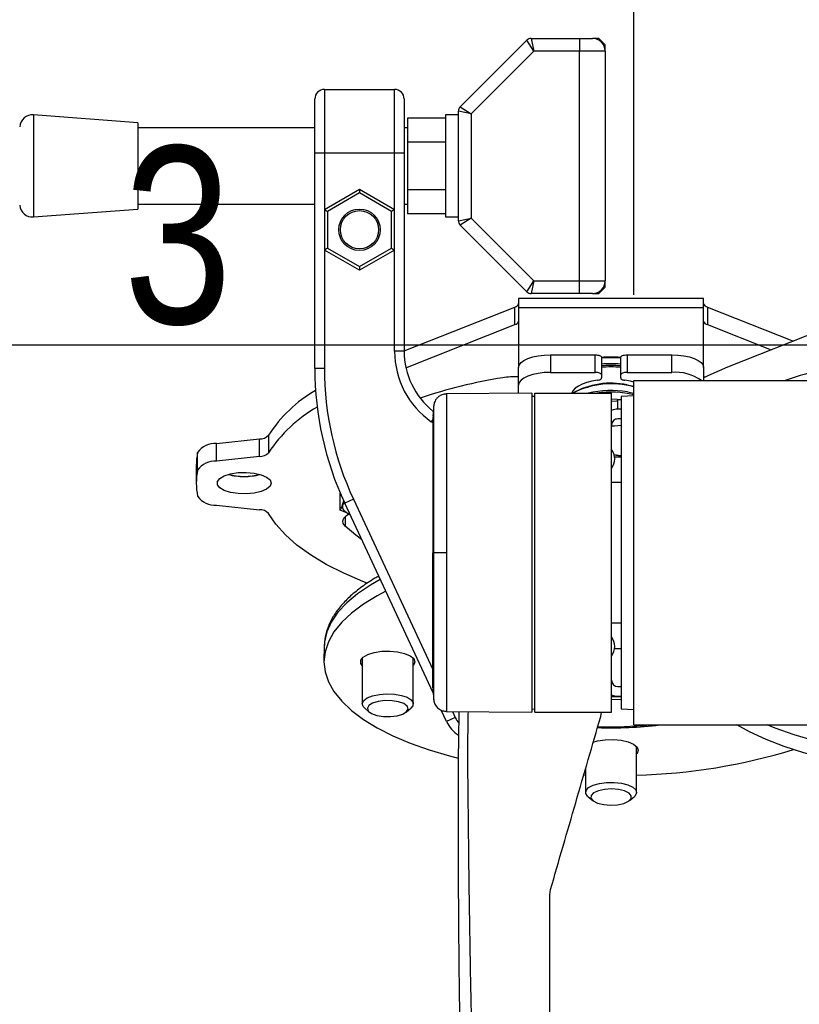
# Model space of a CAD drawing. Header units: millimetres. Extents: x 0 to 465, y 0 to 320.
# Tile 32 of 66: x 131 to 149, y 276 to 299. Entities that reach past the tile are written whole.
import ezdxf

# ---------------------------------------------------------------- set-up
doc = ezdxf.new("R2010")
doc.units = ezdxf.units.MM
doc.layers.add('CARTIGLIO', color=140, linetype='Continuous')
doc.layers.add('QUOTE', color=174, linetype='Continuous')
doc.styles.add('SLDTEXTSTYLE2', font='TXT', dxfattribs={"width": 0.821468})
doc.styles.add('SLDTEXTSTYLE3', font='TXT', dxfattribs={"width": 0.75})
doc.dimstyles.new('SLDDIMSTYLE0', dxfattribs={"dimtxt": 3, "dimasz": 3, "dimexe": 0, "dimexo": 0.0625, "dimgap": 0.75, "dimtad": 1, "dimlfac": 6.715465, "dimrnd": 1e-09, "dimzin": 12, "dimdsep": 46, "dimtxsty": 'SLDTEXTSTYLE3', "dimsah": 1, "dimcen": 0.09, "dimadec": 0, "dimazin": 3, "dimtfac": 1, "dimtdec": 3, "dimtofl": 0, "dimtmove": 0, "dimatfit": 3, "dimfxl": 0, "dimfrac": 2, "dimtolj": 1, "dimtzin": 12, "dimarcsym": 0})

# ---------------------------------------------------------------- blocks, each defined once
blk = doc.blocks.new('_D')
at = {"layer": 'QUOTE'}
for p, q in [((145.136, 292.996), (145.136, 318.171)), ((152.581, 292.996), (152.581, 318.171)), ((145.136, 316.171), (131.171, 316.171)), ((145.136, 316.171), (152.581, 316.171))]:
    blk.add_line(p, q, dxfattribs=at)
for points in [[(145.136, 316.171), (148.136, 315.671), (148.136, 316.671)], [(152.581, 316.171), (149.581, 316.671), (149.581, 315.671)]]:
    blk.add_solid(points, dxfattribs=at)
at = {"layer": 'QUOTE', "insert": (131.171, 320.038), "char_height": 3, "attachment_point": 1, "style": 'SLDTEXTSTYLE3'}
blk.add_mtext('50', dxfattribs=at)

msp = doc.modelspace()

# ---------------------------------------------------------------- linework, layer by layer
at = {"color": 7, "linetype": 'Continuous', "lineweight": 25}
for p, q in [((141.0842, 297.387), (142.635, 298.9378)), ((142.802, 298.6836), (142.635, 298.9378)), ((142.7403, 298.9814), (142.802, 298.6836)), ((142.7403, 298.9814), (143.8699, 298.9814)), ((143.8699, 298.9814), (144.1677, 298.9814)), ((143.8699, 298.9814), (143.8699, 298.6836)), ((144.3166, 298.9814), (144.1677, 298.9814)), ((144.4655, 298.8325), (144.3166, 298.9814)), ((144.4655, 298.6836), (144.4655, 298.8325)), ((142.802, 298.6836), (141.3384, 297.22)), ((143.8699, 298.6836), (142.802, 298.6836)), ((144.4655, 298.6836), (143.8699, 298.6836)), ((143.8699, 293.3228), (143.8699, 298.6836)), ((144.4655, 298.6836), (144.4655, 293.3228)), ((137.9135, 297.7901), (137.9135, 296.301)), ((137.9135, 297.7901), (139.5515, 297.7901)), ((139.5515, 296.301), (139.5515, 297.7901)), ((137.6901, 296.301), (137.6901, 297.5667)), ((139.7748, 297.5667), (139.7748, 296.301)), ((141.0406, 294.7247), (141.0406, 297.2817)), ((141.3384, 297.22), (141.0406, 297.2817)), ((141.0842, 297.387), (141.3384, 297.22)), ((141.3384, 297.22), (141.3384, 294.7864)), ((133.5627, 297.0083), (131.123, 297.1945)), ((131.123, 297.1945), (131.123, 294.8119)), ((133.5627, 297.0083), (133.5627, 294.998)), ((140.7428, 297.1208), (139.8493, 297.1208)), ((139.8493, 297.1208), (139.8493, 296.562)), ((141.0406, 297.1945), (140.7428, 297.1945)), ((140.7428, 297.1945), (140.7428, 294.8119)), ((137.6901, 296.8966), (133.5627, 296.8966)), ((139.8493, 296.8966), (139.7748, 296.8966)), ((140.7428, 296.562), (139.8493, 296.562)), ((139.8493, 296.562), (139.8493, 295.4444)), ((137.9135, 296.301), (137.6901, 296.301)), ((137.6901, 291.2774), (137.6901, 296.301)), ((137.9135, 296.301), (137.9135, 294.9869)), ((139.5515, 296.301), (137.9135, 296.301)), ((139.5515, 294.9869), (139.5515, 296.301)), ((139.7748, 296.301), (139.5515, 296.301)), ((139.7748, 296.301), (139.7748, 291.6775)), ((137.9135, 294.9869), (138.7325, 295.4598)), ((138.7325, 295.3738), (137.9879, 294.944)), ((138.7325, 295.4598), (139.5515, 294.9869)), ((138.7325, 295.4598), (138.7325, 295.3738)), ((139.477, 294.944), (138.7325, 295.3738)), ((140.7428, 295.4444), (139.8493, 295.4444)), ((139.8493, 295.4444), (139.8493, 294.8855)), ((131.123, 294.8119), (133.5627, 294.998)), ((133.5627, 295.1097), (137.6901, 295.1097)), ((137.9135, 294.9869), (137.9135, 294.0412)), ((137.9135, 294.9869), (137.9879, 294.944)), ((137.9879, 294.944), (137.9879, 294.0842)), ((139.5515, 294.9869), (139.477, 294.944)), ((139.477, 294.0842), (139.477, 294.944)), ((139.5515, 294.0412), (139.5515, 294.9869)), ((139.7748, 295.1097), (139.8493, 295.1097)), ((140.7428, 294.8855), (139.8493, 294.8855)), ((140.7428, 294.8119), (141.0406, 294.8119)), ((141.0406, 294.7247), (141.3384, 294.7864)), ((141.3384, 294.7864), (141.0842, 294.6194)), ((141.3384, 294.7864), (142.802, 293.3228)), ((142.635, 293.0686), (141.0842, 294.6194)), ((137.9879, 294.0842), (137.9135, 294.0412)), ((138.7325, 293.5684), (137.9135, 294.0412)), ((137.9135, 294.0412), (137.9135, 291.2774)), ((137.9879, 294.0842), (138.7325, 293.6544)), ((138.7325, 293.6544), (139.477, 294.0842)), ((139.5515, 294.0412), (138.7325, 293.5684)), ((139.477, 294.0842), (139.5515, 294.0412)), ((139.5515, 291.6775), (139.5515, 294.0412)), ((138.7325, 293.6544), (138.7325, 293.5684)), ((142.635, 293.0686), (142.802, 293.3228)), ((142.802, 293.3228), (142.7403, 293.025)), ((142.802, 293.3228), (143.8699, 293.3228)), ((143.8699, 293.025), (143.8699, 293.3228)), ((143.8699, 293.3228), (144.4655, 293.3228)), ((144.4655, 293.1739), (144.4655, 293.3228)), ((144.3166, 293.025), (144.4655, 293.1739)), ((146.7629, 292.9057), (142.4445, 292.9057)), ((142.4445, 292.9057), (142.4445, 292.6945)), ((143.8699, 293.025), (142.7403, 293.025)), ((144.1677, 293.025), (143.8699, 293.025)), ((144.1677, 293.025), (144.3166, 293.025)), ((146.7629, 292.6945), (146.7629, 292.9057)), ((139.7748, 291.6855), (142.3573, 292.7088)), ((142.3573, 292.2987), (142.3573, 292.7088)), ((146.7629, 292.6945), (142.4445, 292.6945)), ((142.4445, 292.6945), (142.4445, 291.2991)), ((146.7629, 291.2991), (146.7629, 292.6945)), ((146.8501, 292.7088), (146.8501, 292.2987)), ((146.8501, 292.7088), (148.8584, 291.9131)), ((150.8666, 292.7088), (147.3218, 291.3042)), ((139.8169, 291.2921), (142.3573, 292.2987)), ((146.8501, 292.2987), (148.3408, 291.708)), ((139.7748, 291.6775), (139.5515, 291.6775)), ((143.1891, 291.5942), (143.1891, 291.184)), ((143.1891, 291.5942), (144.2314, 291.5942)), ((144.2314, 291.184), (144.2314, 291.5942)), ((144.3803, 291.5351), (144.3803, 291.125)), ((144.8271, 291.125), (144.8271, 291.5351)), ((144.976, 291.5942), (144.976, 291.184)), ((144.976, 291.5942), (146.0184, 291.5942)), ((146.0184, 291.184), (146.0184, 291.5942)), ((137.9135, 291.2774), (137.6901, 291.2774)), ((142.4445, 290.889), (142.4445, 291.2991)), ((146.7629, 291.2991), (146.7629, 290.9957)), ((143.1891, 291.184), (144.2314, 291.184)), ((144.3803, 291.125), (144.3803, 291.0545)), ((144.8271, 291.0545), (144.8271, 291.125)), ((144.976, 291.184), (146.0184, 291.184)), ((146.7629, 291.0777), (146.805, 291.0792)), ((142.4445, 290.6946), (142.4445, 290.889)), ((144.9786, 290.8938), (145.1356, 290.8618)), ((145.1356, 290.9957), (152.5811, 290.9957)), ((145.1356, 282.9546), (145.1356, 290.9957)), ((140.7578, 290.6767), (140.707, 290.6692)), ((142.753, 290.6973), (140.7588, 290.6799)), ((140.7588, 290.6799), (140.7588, 290.6799)), ((142.753, 290.6973), (142.753, 283.2531)), ((142.8275, 290.6235), (142.753, 290.6248)), ((142.8275, 290.6979), (144.6144, 290.6979)), ((142.8275, 283.2524), (142.8275, 290.6979)), ((143.6954, 290.7332), (143.6954, 290.6979)), ((144.6144, 283.2524), (144.6144, 290.6979)), ((144.7633, 290.3256), (144.7633, 290.549)), ((144.7633, 290.549), (144.8378, 290.549)), ((145.1356, 290.6337), (144.8378, 290.6235)), ((144.8378, 290.6235), (144.8378, 283.3269)), ((144.9867, 290.7294), (145.1356, 290.6995)), ((144.8378, 290.3256), (144.7633, 290.3256)), ((140.4453, 290.083), (140.4087, 290.0308)), ((144.8378, 290.1023), (144.7633, 290.1023)), ((140.4449, 290.0054), (140.4087, 290.0308)), ((135.3948, 289.5236), (136.3979, 289.6301)), ((136.3979, 289.2199), (136.3979, 289.6301)), ((136.6114, 289.7183), (136.6114, 289.3081)), ((135.3948, 289.1134), (135.3948, 289.5236)), ((134.9552, 288.9042), (134.9552, 289.3144)), ((136.3979, 289.2199), (135.3948, 289.1134)), ((144.8378, 289.2088), (144.6862, 289.2088)), ((134.9246, 289.0094), (134.9246, 288.5993)), ((144.8378, 288.6132), (144.6144, 288.6132)), ((138.2829, 287.971), (138.2829, 288.3661)), ((135.3948, 288.0851), (136.3979, 287.9786)), ((138.3393, 288.0911), (138.3675, 288.1857)), ((138.5901, 288.2252), (138.3877, 288.1308)), ((140.4508, 283.7065), (138.3877, 288.1308)), ((138.5901, 288.2252), (140.4449, 284.2475)), ((138.5066, 287.8758), (138.2829, 287.971)), ((138.3986, 287.8196), (138.3986, 287.5968)), ((140.4654, 286.9752), (140.4449, 286.9752)), ((144.6144, 285.3372), (144.8378, 285.3372)), ((137.9095, 284.7946), (137.9029, 284.4493)), ((144.6862, 284.7415), (144.8378, 284.7415)), ((138.7962, 284.514), (138.7962, 283.4449)), ((139.9875, 283.4449), (139.9875, 284.514)), ((144.7633, 283.8481), (144.8378, 283.8481)), ((144.6144, 283.6179), (144.8378, 283.6214)), ((144.8378, 283.5462), (144.6144, 283.5428)), ((144.7633, 283.6247), (144.8378, 283.6247)), ((138.8545, 283.343), (138.962, 283.254)), ((139.8217, 283.254), (139.9292, 283.343)), ((140.7657, 283.0312), (140.6397, 283.3013)), ((140.7588, 283.2705), (142.753, 283.2531)), ((140.9011, 283.2692), (140.9681, 283.1256)), ((142.753, 283.3256), (142.8275, 283.3269)), ((142.8275, 283.2524), (144.6144, 283.2524)), ((144.3616, 283.1508), (144.376, 283.2524)), ((144.8378, 283.3269), (145.1356, 283.3166)), ((140.9681, 283.1256), (140.7657, 283.0312)), ((145.1356, 282.9546), (152.5811, 282.9546)), ((145.1993, 281.3797), (145.1993, 282.4488)), ((144.0081, 281.9318), (144.0081, 281.3797)), ((143.9667, 281.786), (144.0081, 281.7845)), ((144.0664, 281.2778), (144.1739, 281.1888)), ((145.0336, 281.1888), (145.141, 281.2778)), ((143.1722, 278.9861), (143.1899, 279.1105))]:
    msp.add_line(p, q, dxfattribs=at)
at = {"color": 7, "linetype": 'Continuous', "lineweight": 25, "flags": 128}
for points in [[(142.4445, 291.2991), (142.4588, 291.3567), (142.5012, 291.412), (142.57, 291.463), (142.6626, 291.5077), (142.7754, 291.5444), (142.9041, 291.5717), (143.0438, 291.5885), (143.1891, 291.5942)], [(144.2314, 291.5942), (144.2605, 291.593), (144.2884, 291.5897), (144.3142, 291.5842), (144.3367, 291.5769), (144.3552, 291.5679), (144.369, 291.5577), (144.3775, 291.5467), (144.3803, 291.5351)], [(144.8271, 291.5351), (144.8299, 291.5467), (144.8384, 291.5577), (144.8522, 291.5679), (144.8707, 291.5769), (144.8933, 291.5842), (144.919, 291.5897), (144.9469, 291.593), (144.976, 291.5942)], [(146.0184, 291.5942), (146.1636, 291.5885), (146.3033, 291.5717), (146.432, 291.5444), (146.5448, 291.5077), (146.6374, 291.463), (146.7062, 291.412), (146.7486, 291.3567), (146.7629, 291.2991)], [(147.3218, 291.3042), (146.9274, 291.1365), (146.7629, 291.059)], [(143.1891, 291.184), (143.0438, 291.1783), (142.9041, 291.1615), (142.7754, 291.1343), (142.6626, 291.0976), (142.57, 291.0529), (142.5012, 291.0019), (142.4588, 290.9465), (142.4445, 290.889)], [(144.2828, 290.9991), (144.1539, 290.9758), (144.0355, 290.945), (143.9302, 290.9075), (143.8405, 290.864), (143.7685, 290.8157), (143.7159, 290.7636), (143.6838, 290.7089), (143.68, 290.6979)], [(144.3803, 291.125), (144.3775, 291.1365), (144.369, 291.1476), (144.3552, 291.1578), (144.3367, 291.1667), (144.3142, 291.174), (144.2884, 291.1795), (144.2605, 291.1829), (144.2314, 291.184)], [(144.2828, 290.9991), (144.3034, 291.0028), (144.3223, 291.0078), (144.3392, 291.0138), (144.3535, 291.0207), (144.3651, 291.0285), (144.3735, 291.0368), (144.3786, 291.0455), (144.3803, 291.0545)], [(144.976, 291.184), (144.9469, 291.1829), (144.919, 291.1795), (144.8933, 291.174), (144.8707, 291.1667), (144.8522, 291.1578), (144.8384, 291.1476), (144.8299, 291.1365), (144.8271, 291.125)], [(144.8271, 291.0545), (144.8288, 291.0455), (144.8339, 291.0368), (144.8424, 291.0285), (144.8539, 291.0207), (144.8682, 291.0138), (144.8851, 291.0078), (144.904, 291.0028), (144.9246, 290.9991)], [(145.1356, 290.9556), (145.0535, 290.9758), (144.9246, 290.9991)], [(144.6144, 290.5689), (144.7449, 290.5623), (144.845, 290.549)], [(144.7633, 290.5126), (144.7294, 290.5093), (144.6144, 290.504)], [(144.789, 290.1023), (144.731, 290.0961), (144.7174, 290.095)], [(144.6144, 289.9384), (144.6822, 289.9396), (144.8378, 289.9495)], [(144.8378, 289.2346), (144.8269, 289.2367), (144.6772, 289.2566)], [(144.8378, 289.2295), (144.8253, 289.2319), (144.6785, 289.2516)], [(136.6742, 288.5993), (136.6461, 288.5253), (136.5643, 288.458), (136.436, 288.4032), (136.2726, 288.3658), (136.0887, 288.3492), (135.9006, 288.3548), (135.7249, 288.3821), (135.5775, 288.4287), (135.4712, 288.4904), (135.4156, 288.5619), (135.4156, 288.6366), (135.4712, 288.7081), (135.5775, 288.7698), (135.7249, 288.8164), (135.9006, 288.8437), (136.0887, 288.8493), (136.2726, 288.8327), (136.436, 288.7953), (136.5643, 288.7405), (136.6461, 288.6732), (136.6742, 288.5993)], [(138.3393, 288.0911), (138.3324, 288.0556), (138.3372, 288.02), (138.3537, 287.985), (138.3816, 287.9511), (138.4204, 287.919), (138.4695, 287.8891), (138.5093, 287.8699)], [(138.3785, 288.1505), (138.3579, 288.1259), (138.3393, 288.0911)], [(138.9142, 286.2649), (138.8125, 286.3045), (138.3642, 286.497), (137.9567, 286.7033), (137.5924, 286.9219), (137.2739, 287.1514), (137.003, 287.3904), (136.7817, 287.6373), (136.6114, 287.8904)], [(138.3986, 287.5968), (138.3549, 287.6568), (138.3441, 287.7191), (138.3665, 287.7809), (138.4212, 287.8394), (138.4871, 287.8824)], [(138.7825, 287.2841), (138.6465, 287.3834), (138.3986, 287.5968)], [(140.759, 286.9753), (140.7051, 286.9753), (140.6531, 286.9752), (140.6047, 286.9752), (140.5615, 286.9752), (140.5249, 286.9752), (140.4961, 286.9752), (140.476, 286.9752), (140.4654, 286.9752)], [(139.218, 286.3502), (138.9866, 286.2178), (138.6867, 286.0154), (138.4332, 285.8033), (138.2279, 285.5832), (138.0725, 285.3568), (137.9682, 285.1257), (137.9159, 284.892), (137.9095, 284.7946)], [(139.3461, 286.0755), (139.1479, 285.9709), (138.8254, 285.7738), (138.5481, 285.5662), (138.3182, 285.3497), (138.1375, 285.126), (138.0074, 284.8968), (137.929, 284.6639), (137.9028, 284.4293)], [(138.7962, 284.3445), (138.7661, 284.3919), (138.7661, 284.4667), (138.8217, 284.5381), (138.9279, 284.5998), (139.0754, 284.6465), (139.251, 284.6738), (139.4392, 284.6793), (139.6231, 284.6627), (139.7864, 284.6253), (139.9148, 284.5705), (139.9966, 284.5032), (140.0247, 284.4293), (140.0247, 284.4293)], [(137.9028, 284.4293), (137.929, 284.1946), (138.0074, 283.9618), (138.1375, 283.7326), (138.3182, 283.5089), (138.5481, 283.2923), (138.8254, 283.0847), (139.1479, 282.8876), (139.5131, 282.7026), (139.9181, 282.5311), (140.3598, 282.3744), (140.8348, 282.2338), (141.0332, 282.1823)], [(140.0247, 284.4293), (139.9966, 284.3554), (139.9875, 284.3445)], [(138.8545, 283.343), (138.8163, 283.384), (138.7967, 283.454), (138.8298, 283.5231), (138.913, 283.5852), (139.0387, 283.6349), (139.1957, 283.6677), (139.3702, 283.6808), (139.5466, 283.6728), (139.7093, 283.6446)], [(139.7093, 283.6446), (139.8437, 283.5987), (139.938, 283.539), (139.9838, 283.4711), (139.977, 283.4008), (139.9292, 283.343)], [(139.6458, 283.4953), (139.4926, 283.5201), (139.3272, 283.5226), (139.1696, 283.5025), (139.0389, 283.4624), (138.9507, 283.4069), (138.9157, 283.3428), (138.9381, 283.2778), (139.0153, 283.2198), (139.1379, 283.1757), (139.2911, 283.151), (139.4565, 283.1484), (139.6141, 283.1685), (139.7448, 283.2087), (139.833, 283.2642), (139.868, 283.3283), (139.8456, 283.3932), (139.7684, 283.4512), (139.6458, 283.4953)], [(153.75, 281.786), (153.5574, 281.7799), (152.9648, 281.7747), (152.3733, 281.7903), (151.7875, 281.8265), (151.2122, 281.8831), (150.6517, 281.9596), (150.1105, 282.0555), (149.5928, 282.1699), (149.1027, 282.302), (148.6439, 282.4508), (148.2201, 282.6151), (147.8346, 282.7935), (147.5405, 282.9546)], [(153.6498, 282.1305), (153.2611, 282.1227), (152.669, 282.1278), (152.0804, 282.1538), (151.4999, 282.2002), (150.932, 282.2667), (150.3811, 282.3529), (149.8517, 282.4581), (149.3478, 282.5814), (148.8733, 282.7218), (148.432, 282.8783), (148.243, 282.9546)], [(144.1868, 282.5527), (144.2873, 282.5813), (144.4629, 282.6086), (144.651, 282.6142), (144.8349, 282.5975), (144.9983, 282.5601), (145.1266, 282.5053), (145.2085, 282.438), (145.2366, 282.3641)], [(145.2366, 282.3641), (145.2085, 282.2902), (145.1993, 282.2793)], [(144.0664, 281.2778), (144.0553, 281.2876), (144.0111, 281.3558), (144.0197, 281.426), (144.0801, 281.4922), (144.187, 281.5484), (144.331, 281.5895), (144.4992, 281.6121), (144.6767, 281.6139), (144.8477, 281.595), (144.997, 281.5569)], [(144.9184, 281.4121), (144.777, 281.4462), (144.6147, 281.4591), (144.4511, 281.4492), (144.3059, 281.4177), (144.1967, 281.3685), (144.1365, 281.3074), (144.1326, 281.2418), (144.1856, 281.1797), (144.289, 281.1285), (144.4304, 281.0944), (144.5927, 281.0815), (144.7563, 281.0914), (144.9015, 281.1229), (145.0108, 281.1721), (145.0709, 281.2332), (145.0748, 281.2988), (145.0218, 281.3609), (144.9184, 281.4121)], [(144.997, 281.5569), (145.1114, 281.5031), (145.1807, 281.4383), (145.1987, 281.3683), (145.1638, 281.2994), (145.141, 281.2778)]]:
    msp.add_lwpolyline(points, dxfattribs=at)
at = {"color": 7, "linetype": 'Continuous', "lineweight": 25}
for radius in [0.484, 0.4467]:
    msp.add_circle((138.7325, 294.5141), radius, dxfattribs=at)
for centre, radius, start, end in [((142.7403, 298.8325), 0.1489, 90, 135), ((144.1677, 298.6836), 0.2978, 0, 90), ((137.9135, 297.5667), 0.2234, 90, 180), ((139.5515, 297.5667), 0.2234, 0, 90), ((141.1895, 297.2817), 0.1489, 135, 180), ((131.1003, 296.8975), 0.2978, 85.63709, 175.63709), ((131.1003, 295.1089), 0.2978, 184.36291, 274.36291), ((141.1895, 294.7247), 0.1489, 180, 225), ((144.1677, 293.3228), 0.2978, 270, 0), ((142.7403, 293.1739), 0.1489, 225, 270), ((142.3348, 292.8197), 0.1131, 281.47127, 345.98936), ((146.8726, 292.8197), 0.1131, 194.01064, 258.52873), ((142.3348, 292.4095), 0.1131, 281.47127, 345.98936), ((146.8726, 292.4095), 0.1131, 194.01064, 258.52873), ((141.5618, 291.6775), 2.0103, 180, 235), ((141.5618, 291.6775), 1.7869, 180, 231.36109), ((144.6037, 289.0835), 2.4581, 84.78646, 95.21354), ((144.6037, 288.9964), 2.5311, 84.93717, 95.06283), ((152.2902, 280.4158), 11.1834, 98.77968, 108.9083), ((145.1356, 291.2774), 7.4455, 180, 205), ((145.1356, 291.2774), 7.2221, 180, 205), ((144.6037, 288.8353), 2.5519, 84.97856, 95.02144), ((144.6037, 288.8703), 2.4764, 84.82496, 95.17504), ((144.6037, 289.0565), 2.2554, 84.31643, 95.68357), ((143.7791, 280.0145), 11.1744, 98.77744, 108.95511), ((142.3552, 289.2604), 1.8195, 87.18783, 98.89524), ((146.102, 290.1187), 1.0686, 55.16254, 94.48821), ((144.6027, 289.097), 1.8356, 78.18424, 119.29443), ((144.6133, 288.9408), 1.9763, 74.67726, 117.24256), ((139.2634, 288.0257), 3.1461, 119.6279, 147.45228), ((144.6052, 288.3915), 2.3688, 80.7315, 103.17556), ((144.602, 288.417), 2.3053, 76.61595, 98.34446), ((139.345, 287.5338), 3.2589, 119.39828, 147.012), ((144.7633, 289.9534), 0.3723, 90, 113.57818), ((144.7633, 289.9534), 0.1489, 90, 180), ((136.402, 289.9228), 0.2927, 269.20012, 315.68941), ((135.3575, 289.0356), 0.4894, 85.62608, 145.27626), ((136.4675, 289.0084), 1.5429, 168.56189, 179.96189), ((136.402, 289.5126), 0.2927, 269.20012, 315.68941), ((144.3166, 289.1642), 0.3723, 323.1301, 36.8699), ((135.3575, 288.6254), 0.4894, 85.62608, 145.27626), ((136.4594, 288.5993), 1.5348, 168.53977, 191.46023), ((136.0221, 290.0741), 1.319, 254.5699, 270.83966), ((136.0224, 290.0886), 1.3315, 254.82994, 270.8178), ((136.0604, 290.0886), 1.3315, 269.1822, 285.17006), ((136.0607, 290.0741), 1.319, 269.16034, 285.4301), ((135.3575, 288.5731), 0.4894, 214.72374, 274.37392), ((136.402, 287.6859), 0.2927, 44.31059, 90.79988), ((144.3166, 284.7862), 0.3723, 323.1301, 36.8699), ((144.7633, 283.997), 0.1489, 180, 270), ((144.7633, 283.997), 0.3723, 246.42187, 270), ((141.4405, 283.3458), 0.7446, 205, 237.7643), ((141.4405, 283.3458), 0.5212, 205, 221.40533), ((144.6071, 292.4342), 9.5472, 268.07496, 276.82397), ((144.6041, 292.4945), 9.5835, 268.1472, 275.46436), ((144.8619, 295.4436), 13.6632, 271.41528, 287.0076)]:
    msp.add_arc(centre, radius, start, end, dxfattribs=at)
for points, knots in [([(140.7575, 290.6778), (140.7232, 290.6747), (140.6593, 290.669), (140.5815, 290.6234), (140.528, 290.5709), (140.4946, 290.518), (140.4761, 290.4708), (140.4674, 290.4331), (140.4653, 290.4119), (140.4645, 290.4035)], [0, 0, 0, 0, 0.2316109, 0.431758, 0.5981677, 0.7386349, 0.8537726, 0.9421464, 1, 1, 1, 1]), ([(140.7589, 290.6694), (140.7589, 290.6718), (140.759, 290.6797), (140.7589, 290.5985), (140.7588, 290.42), (140.7591, 290.1343), (140.7589, 289.7575), (140.7589, 289.305), (140.759, 288.7821), (140.7588, 288.2128), (140.7589, 287.6031), (140.7589, 287.1865), (140.759, 286.9753)], [0, 0, 0, 0, 0.0429096, 0.1412675, 0.2470802, 0.3559615, 0.461773, 0.5706531, 0.6764643, 0.7853441, 0.8911386, 1, 1, 1, 1]), ([(140.4657, 290.4169), (140.4614, 290.3733), (140.4526, 290.2862), (140.4475, 290.1989), (140.4449, 290.1552)], [0, 0, 0, 0, 0.5005685, 1, 1, 1, 1]), ([(140.4654, 286.9752), (140.4654, 287.1685), (140.4655, 287.555), (140.4653, 288.1187), (140.4654, 288.6493), (140.4654, 289.1334), (140.4654, 289.555), (140.4655, 289.9046), (140.4654, 290.1707), (140.4654, 290.3372), (140.4654, 290.4127), (140.4654, 290.4057), (140.4654, 290.4035)], [0, 0, 0, 0, 0.1074097, 0.2148222, 0.322236, 0.4296485, 0.5370744, 0.6444986, 0.7519239, 0.8593504, 0.9566299, 1, 1, 1, 1]), ([(140.4449, 290.1381), (140.4449, 290.1409), (140.4449, 290.149), (140.4449, 290.0136), (140.4449, 289.7421), (140.4449, 289.3496), (140.4449, 288.8519), (140.4449, 288.2743), (140.4449, 287.6395), (140.4449, 287.1964), (140.4449, 286.9752)], [0, 0, 0, 0, 0.0718083, 0.2046638, 0.3367246, 0.4694783, 0.6020078, 0.7343695, 0.8673384, 1, 1, 1, 1]), ([(138.2829, 287.971), (138.2867, 287.9772), (138.3053, 288.0074), (138.3243, 288.054), (138.3393, 288.0911)], [0, 0, 0, 0, 0.2061857, 1, 1, 1, 1]), ([(140.4449, 283.8123), (140.4449, 283.8094), (140.4449, 283.8014), (140.4449, 283.9367), (140.4449, 284.2083), (140.4449, 284.6008), (140.4449, 285.0984), (140.4449, 285.676), (140.4449, 286.3109), (140.4449, 286.7539), (140.4449, 286.9752)], [0, 0, 0, 0, 0.071829, 0.2046816, 0.3367394, 0.4694901, 0.6020167, 0.7343754, 0.8673414, 1, 1, 1, 1]), ([(140.4654, 283.5469), (140.4654, 283.5446), (140.4654, 283.5374), (140.4654, 283.6131), (140.4654, 283.7797), (140.4655, 284.0457), (140.4654, 284.3953), (140.4654, 284.817), (140.4654, 285.301), (140.4653, 285.8316), (140.4655, 286.3953), (140.4654, 286.7819), (140.4654, 286.9752)], [0, 0, 0, 0, 0.045197, 0.1422907, 0.249512, 0.3567322, 0.4639513, 0.5711719, 0.6783794, 0.785588, 0.8927954, 1, 1, 1, 1]), ([(140.759, 286.9753), (140.7589, 286.77), (140.7589, 286.3534), (140.7588, 285.7488), (140.759, 285.1736), (140.7589, 284.6546), (140.7589, 284.197), (140.7591, 283.8223), (140.7588, 283.5327), (140.7589, 283.3542), (140.759, 283.2713), (140.7589, 283.279), (140.7589, 283.2815)], [0, 0, 0, 0, 0.1058063, 0.214681, 0.3204884, 0.4293641, 0.5351718, 0.6440478, 0.7498567, 0.8587339, 0.9548117, 1, 1, 1, 1]), ([(139.1823, 286.4268), (139.1518, 286.4104), (139.0063, 286.3322), (138.7836, 286.179), (138.5182, 285.9672), (138.2989, 285.7423), (138.1247, 285.5073), (138.0006, 285.2644), (137.9234, 285.018), (137.9139, 284.8524), (137.9093, 284.7711)], [0, 0, 0, 0, 0.0371562, 0.1776418, 0.3184873, 0.4592655, 0.5990511, 0.7365189, 0.8704857, 1, 1, 1, 1]), ([(140.4449, 283.7951), (140.4475, 283.7515), (140.4526, 283.6641), (140.4614, 283.577), (140.4657, 283.5334)], [0, 0, 0, 0, 0.4993736, 1, 1, 1, 1]), ([(140.4646, 283.5468), (140.4647, 283.5442), (140.4656, 283.5322), (140.4726, 283.4872), (140.5008, 283.4119), (140.5712, 283.3314), (140.6629, 283.2792), (140.7283, 283.2753), (140.7579, 283.2735)], [0, 0, 0, 0, 0.0184774, 0.0858214, 0.3054651, 0.5583136, 0.8002105, 1, 1, 1, 1]), ([(141.1445, 273.2656), (141.1268, 273.8712), (141.0913, 275.0823), (141.0627, 276.8904), (141.0476, 278.4804), (141.0415, 279.8577), (141.0404, 280.7263), (141.0407, 281.2944), (141.0413, 281.5551), (141.0422, 281.8064), (141.0437, 282.0522), (141.0458, 282.3067), (141.0489, 282.5805), (141.0536, 282.9029), (141.0587, 283.1342), (141.0616, 283.2678)], [0, 0, 0, 0, 0.1785036, 0.3569522, 0.5351038, 0.6530107, 0.771735, 0.7984661, 0.8260164, 0.8512158, 0.8751989, 0.9011651, 0.9291115, 0.9590228, 1, 1, 1, 1]), ([(141.2647, 283.2661), (141.262, 283.1145), (141.2478, 282.3394), (141.2649, 280.9399), (141.2858, 279.0471), (141.3174, 277.1358), (141.3568, 275.2092), (141.3964, 273.9199), (141.4162, 273.2755)], [0, 0, 0, 0, 0.0464127, 0.2373046, 0.4282561, 0.6190326, 0.8095741, 1, 1, 1, 1]), ([(143.1899, 279.1105), (143.3865, 279.7883), (143.7799, 281.1449), (144.1676, 282.4818), (144.3616, 283.1508)], [0, 0, 0, 0, 0.4995966, 1, 1, 1, 1]), ([(143.1722, 273.6655), (143.1722, 274.11), (143.1722, 274.9992), (143.1722, 276.3323), (143.1722, 277.663), (143.1722, 278.5451), (143.1722, 278.9861)], [0, 0, 0, 0, 0.2489383, 0.4978797, 0.7489316, 1, 1, 1, 1])]:
    msp.add_open_spline(points, degree=3, knots=knots, dxfattribs=at)
at = {"layer": 'CARTIGLIO', "linetype": 'Continuous'}
msp.add_line((414.8274, 291.8226), (5.1801, 291.8226), dxfattribs=at)

# ---------------------------------------------------------------- texts
at = {"layer": 'CARTIGLIO', "insert": (134.4919, 296.4629), "char_height": 4.1394, "attachment_point": 2, "style": 'SLDTEXTSTYLE2'}
msp.add_mtext('3', dxfattribs=at)

# ---------------------------------------------------------------- dimensions: what is measured, and where the dimension line sits
at = {"layer": 'QUOTE'}
dim = msp.add_linear_dim(base=(152.5811, 316.1707), p1=(145.1356, 290.9957), p2=(152.5811, 290.9957), dimstyle='SLDDIMSTYLE0', dxfattribs=at)
dim.commit()
dim.dimension.update_dxf_attribs({"geometry": '_D', "text_midpoint": (133.3873, 316.1707), "dimtype": 160})

doc.saveas('drawing.dxf')
